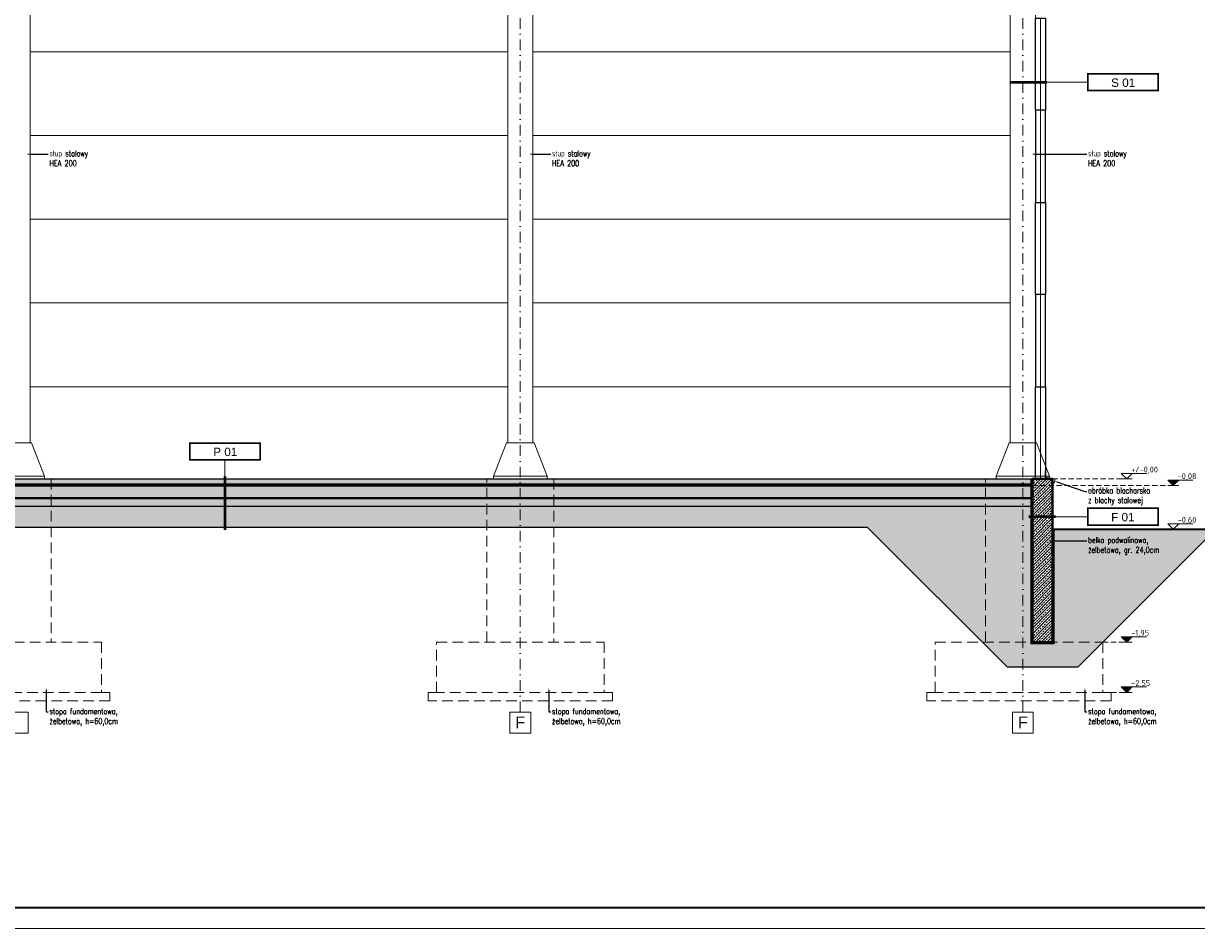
# Model space of a CAD drawing. Header units: millimetres. Extents: x 16720 to 74016, y 25810 to 81213.
# Tile 229 of 256: x 40011 to 41411, y 41736 to 42817. Entities that reach past the tile are written whole.
import ezdxf
from ezdxf import colors
from ezdxf.entities.mleader import LeaderData, LeaderLine
from ezdxf.math import Vec2, Vec3

# ---------------------------------------------------------------- set-up
doc = ezdxf.new("R2010")
doc.units = ezdxf.units.MM
for name, pattern in [('2', [1, 0.5, -0.5]), ('DASHDOTX2', [50.8, 25.4, -12.7, 0, -12.7]), ('DASHED2', [9.525, 6.35, -3.175]), ('HIDDENX2', [19.05, 12.7, -6.35])]:
    doc.linetypes.add(name, pattern=pattern)
for name, color, linetype, lineweight in [('1', 7, 'Continuous', 9), ('_CIENKIE', 35, 'Continuous', 5), ('_GRUBE', 7, 'Continuous', 40), ('_HATCH', 157, 'Continuous', 5), ('_IZOLACJA', 40, 'DASHED2', 9), ('_IZOLACJA obrys', 30, 'Continuous', 5), ('_IZOLACJA TERM.', 94, 'BATTING', 9), ('_L OPISY', 110, 'Continuous', 9), ('_OBRÓBKA BLACHARSKA', 182, 'Continuous', 13), ('_OPISY', 110, 'Continuous', 9), ('_OŚ', 165, 'DASHDOTX2', 9), ('_PRZERYWANE', 252, 'HIDDENX2', 9), ('_PŁYTA WARSTWOWA', 70, 'Continuous', 25), ('_RAMKA', 212, 'Continuous', 9), ('_WIDOKOWE', 252, 'Continuous', 9), ('_WYMIAR', 151, 'Continuous', 9), ('_ZIEMIA', 98, 'Continuous', 35), ('_ŚREDNIE', 90, 'Continuous', 25)]:
    doc.layers.add(name, color=color, linetype=linetype, lineweight=lineweight)
doc.styles.add('_PRZEKRÓJ 12', font='ARIALNB.TTF', dxfattribs={"height": 12})
doc.styles.add('ISO', font='isocp.shx')
doc.styles.add('POL', font='arial.ttf', dxfattribs={"height": 10})
doc.styles.add('ROMANS', font='romans.shx', dxfattribs={"width": 0.8, "height": 17})
doc.styles.add('ROMANS 50', font='romans.shx', dxfattribs={"width": 0.7, "height": 10})
doc.styles.get("Standard").update_dxf_attribs({"font": 'arial.ttf'})
doc.linetypes.add('BATTING', pattern='A,0.00254,-2.54,[134,ltypeshp.shx,S=2.54,R=0,X=-2.54,Y=0],-5.08,[134,ltypeshp.shx,S=2.54,R=180,X=2.54,Y=0],-2.54', length=10.16254)
doc.dimstyles.new('DOM w 50', dxfattribs={"dimscale": 3, "dimtxt": 10, "dimasz": 0.3, "dimexe": 1.25, "dimexo": 2, "dimgap": 1, "dimtad": 1, "dimdec": 0, "dimtxsty": 'ROMANS 50', "dimblk1": 'wymgreg', "dimblk2": 'wymgregII', "dimsah": 1, "dimcen": 2.5, "dimdle": 1, "dimse1": 1, "dimse2": 1, "dimclre": 254, "dimadec": 0, "dimazin": 0, "dimtfac": 1, "dimtdec": 0, "dimtix": 1, "dimtmove": 1, "dimatfit": 3, "dimfxl": 1.25, "dimarcsym": 0})
pattern_1 = [(45, (-154994.024, 6872.2466), (7e-16, 3.367596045), [2.38125, -2.38125])]

# ---------------------------------------------------------------- blocks, each defined once
blk = doc.blocks.new('KOTA WYS')
at = {"layer": '_OPISY'}
blk.add_line((-13, -13.1), (13, -13.1), dxfattribs=at)
blk.add_lwpolyline([(13, -0.1), (0, -13.1), (-13, -0.1), (47, -0.1)], dxfattribs=at)
at = {"layer": '_OPISY', "style": '_PRZEKRÓJ 12'}
blk.add_attdef('POZWYK', (9.6, 2.2), '', height=12, dxfattribs=at)
blk = doc.blocks.new('wymgreg')
at = {"layer": '1'}
for p, q in [((0, 0), (-4.9, -4.9)), ((4.8, 0), (-3.9, 0)), ((0, 5.7), (0, -5.7)), ((0, 0), (4.9, 4.9))]:
    blk.add_line(p, q, dxfattribs=at)
blk = doc.blocks.new('wymgregII')
at = {"layer": '1', "rotation": 180}
blk.add_blockref('wymgreg', (0, 0), dxfattribs=at)
blk = doc.blocks.new('*D7037')
at = {"layer": '_WYMIAR', "color": 0, "lineweight": -2}
blk.add_line((41451.8, 42018.7), (41451.8, 42076.9), dxfattribs=at)
at = {"layer": 'Defpoints', "color": 0}
for p in [(41235.3, 42077.8), (41451.8, 42077.8), (41220, 42017.8)]:
    blk.add_point(p, dxfattribs=at)
at = {"layer": '_WYMIAR', "color": 0, "linetype": 'ByBlock', "lineweight": -2, "xscale": 0.8999999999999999, "yscale": 0.8999999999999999, "zscale": 0.8999999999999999}
for name, p, rotation in [('wymgregII', (41451.8, 42077.8), 90), ('wymgreg', (41451.8, 42017.8), 270)]:
    blk.add_blockref(name, p, dxfattribs=dict(at, rotation=rotation))
at = {"layer": '_WYMIAR', "color": 0, "insert": (41443.8, 42047.8), "char_height": 10, "attachment_point": 5, "rotation": 90, "style": 'ROMANS 50'}
blk.add_mtext('60', dxfattribs=at)
blk = doc.blocks.new('*D7038')
at = {"layer": '_WYMIAR', "color": 0, "lineweight": -2}
blk.add_line((41451.8, 42078.7), (41451.8, 42211.9), dxfattribs=at)
at = {"layer": 'Defpoints', "color": 0}
for p in [(41443.1, 42212.8), (41451.8, 42212.8), (41235.3, 42077.8)]:
    blk.add_point(p, dxfattribs=at)
at = {"layer": '_WYMIAR', "color": 0, "linetype": 'ByBlock', "lineweight": -2, "xscale": 0.8999999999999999, "yscale": 0.8999999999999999, "zscale": 0.8999999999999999}
for name, p, rotation in [('wymgregII', (41451.8, 42212.8), 90), ('wymgreg', (41451.8, 42077.8), 270)]:
    blk.add_blockref(name, p, dxfattribs=dict(at, rotation=rotation))
at = {"layer": '_WYMIAR', "color": 0, "insert": (41443.8, 42145.3), "char_height": 10, "attachment_point": 5, "rotation": 90, "style": 'ROMANS 50'}
blk.add_mtext('135', dxfattribs=at)
blk = doc.blocks.new('*D7041')
at = {"layer": '_WYMIAR', "color": 0, "lineweight": -2}
blk.add_line((41472.2, 42018.7), (41472.2, 42211.9), dxfattribs=at)
at = {"layer": 'Defpoints', "color": 0}
for p in [(41249.2, 42212.8), (41472.2, 42212.8), (41215.3, 42017.8)]:
    blk.add_point(p, dxfattribs=at)
at = {"layer": '_WYMIAR', "color": 0, "linetype": 'ByBlock', "lineweight": -2, "xscale": 0.8999999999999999, "yscale": 0.8999999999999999, "zscale": 0.8999999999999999}
for name, p, rotation in [('wymgregII', (41472.2, 42212.8), 90), ('wymgreg', (41472.2, 42017.8), 270)]:
    blk.add_blockref(name, p, dxfattribs=dict(at, rotation=rotation))
at = {"layer": '_WYMIAR', "color": 0, "insert": (41464.2, 42115.3), "char_height": 10, "attachment_point": 5, "rotation": 90, "style": 'ROMANS 50'}
blk.add_mtext('195', dxfattribs=at)
blk = doc.blocks.new('*D7044')
at = {"layer": '_WYMIAR', "color": 0, "lineweight": -2}
blk.add_line((41472.2, 42213.7), (41472.2, 43520.3), dxfattribs=at)
at = {"layer": 'Defpoints', "color": 0}
for p in [(41254.1, 43521.2), (41472.2, 43521.2), (41249.2, 42212.8)]:
    blk.add_point(p, dxfattribs=at)
at = {"layer": '_WYMIAR', "color": 0, "linetype": 'ByBlock', "lineweight": -2, "xscale": 0.8999999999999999, "yscale": 0.8999999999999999, "zscale": 0.8999999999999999}
for name, p, rotation in [('wymgregII', (41472.2, 43521.2), 90), ('wymgreg', (41472.2, 42212.8), 270)]:
    blk.add_blockref(name, p, dxfattribs=dict(at, rotation=rotation))
at = {"layer": '_WYMIAR', "color": 0, "insert": (41464.2, 42867), "char_height": 10, "attachment_point": 5, "rotation": 90, "style": 'ROMANS 50'}
blk.add_mtext('1308', dxfattribs=at)
blk = doc.blocks.new('*D7046')
at = {"layer": '_WYMIAR', "color": 0, "lineweight": -2}
blk.add_line((41451.8, 42213.7), (41451.8, 43263.4), dxfattribs=at)
at = {"layer": 'Defpoints', "color": 0}
for p in [(41254.1, 43264.3), (41451.8, 43264.3), (41443.1, 42212.8)]:
    blk.add_point(p, dxfattribs=at)
at = {"layer": '_WYMIAR', "color": 0, "linetype": 'ByBlock', "lineweight": -2, "xscale": 0.8999999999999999, "yscale": 0.8999999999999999, "zscale": 0.8999999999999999}
for name, p, rotation in [('wymgregII', (41451.8, 43264.3), 90), ('wymgreg', (41451.8, 42212.8), 270)]:
    blk.add_blockref(name, p, dxfattribs=dict(at, rotation=rotation))
at = {"layer": '_WYMIAR', "color": 0, "insert": (41443.8, 42738.5), "char_height": 10, "attachment_point": 5, "rotation": 90, "style": 'ROMANS 50'}
blk.add_mtext('1052', dxfattribs=at)

msp = doc.modelspace()

# ---------------------------------------------------------------- hatches: boundary and pattern name
at = {"layer": '_HATCH'}
h = msp.add_hatch(dxfattribs=at)
h.set_pattern_fill('DASH', color=256, scale=0.75, angle=45)
h.set_pattern_definition(pattern_1)
h.paths.add_polyline_path([(41215.6, 42272.8), (38192.6, 42272.8), (38192.6, 42264.8), (41215.6, 42264.8)])
h = msp.add_hatch(dxfattribs=at)
h.set_pattern_fill('ANSI33', color=256, scale=0.75)
h.set_pattern_definition([(45, (-148936.1037, 6872.2466), (-3.36759605, 3.36759605), []), (45, (-148932.736, 6872.2466), (-3.36759605, 3.36759605), [2.38125, -1.190625])])
h.paths.add_polyline_path([(41239.6, 42272.8), (41215.6, 42272.8), (41215.6, 42264.8), (41215.6, 42249.8), (41215.6, 42077.8), (41239.6, 42077.8), (41239.6, 42212.8)])
h = msp.add_hatch(dxfattribs=at)
h.set_pattern_fill('DASH', color=256, scale=0.75, angle=45)
h.set_pattern_definition(pattern_1)
h.paths.add_polyline_path([(41215.6, 42264.8), (38192.6, 42264.8), (38192.6, 42249.8), (41215.6, 42249.8)])
h = msp.add_hatch(dxfattribs=at)
h.set_pattern_fill('AR-CONC', color=157, scale=0.05, angle=45)
h.paths.add_polyline_path([(41215.6, 42249.8), (38192.6, 42249.8), (38192.6, 42239.8), (41215.6, 42239.8)])
h = msp.add_hatch(dxfattribs=at)
h.set_pattern_fill('AR-SAND', color=157, scale=0.08, angle=45)
h.paths.add_polyline_path([(41239.6, 42212.8), (41239.6, 42077.8), (41215.6, 42077.8), (41215.6, 42239.8), (38192.6, 42239.8), (38192.6, 42077.8), (38168.6, 42077.8), (38168.6, 42212.8), (38039.8, 42212.8), (38138.6, 42047.8), (38222.6, 42047.8), (38389.6, 42214.8), (41018.6, 42214.8), (41185.6, 42047.8), (41269.6, 42047.8), (41434.6, 42212.8)])
at = {"layer": '_L OPISY'}
h = msp.add_hatch(color=110, dxfattribs=at)
h.dxf.hatch_style = 1
h.paths.add_polyline_path([(41377.2, 42271.3), (41383.7, 42264.8), (41390.2, 42271.3)])
h = msp.add_hatch(color=110, dxfattribs=at)
h.dxf.hatch_style = 1
h.paths.add_polyline_path([(41321.6, 42084.3), (41328.1, 42077.8), (41334.6, 42084.3)])
h = msp.add_hatch(color=110, dxfattribs=at)
h.dxf.hatch_style = 1
h.paths.add_polyline_path([(41321.6, 42024.3), (41328.1, 42017.8), (41334.6, 42024.3)])

# ---------------------------------------------------------------- linework, layer by layer
at = {"layer": '_CIENKIE', "color": 157}
for p, q in [((40589.1, 42782.8), (40019.1, 42782.8)), ((41189.1, 42782.8), (40619.1, 42782.8)), ((40589.1, 42682.8), (40019.1, 42682.8)), ((41189.1, 42682.8), (40619.1, 42682.8)), ((40589.1, 42582.8), (40019.1, 42582.8)), ((41189.1, 42582.8), (40619.1, 42582.8)), ((40589.1, 42482.8), (40019.1, 42482.8)), ((41189.1, 42482.8), (40619.1, 42482.8)), ((40589.1, 42382.8), (40019.1, 42382.8)), ((41189.1, 42382.8), (40619.1, 42382.8))]:
    msp.add_line(p, q, dxfattribs=at)
at = {"layer": '_GRUBE'}
msp.add_lwpolyline([(41239.6, 42272.8), (41215.6, 42272.8), (41215.6, 42077.8), (41239.6, 42077.8)], close=True, dxfattribs=at)
msp.add_lwpolyline([(38192.6, 42249.8), (41215.6, 42249.8), (41215.6, 42264.8), (38192.6, 42264.8), (38192.6, 42249.8)], dxfattribs=at)
at = {"layer": '_IZOLACJA', "linetype": '2', "ltscale": 10, "const_width": 0.5}
for points in [[(41214.6, 42272.8), (41214.6, 42076.8), (41240.6, 42076.8), (41240.6, 42212.8)], [(41213.6, 42265.8), (38194.6, 42265.8)]]:
    msp.add_lwpolyline(points, dxfattribs=at)
at = {"layer": '_IZOLACJA obrys'}
for points in [[(41213.6, 42272.8), (41213.6, 42075.8), (41241.6, 42075.8), (41241.6, 42212.8)], [(41213.6, 42266.8), (38194.6, 42266.8)]]:
    msp.add_lwpolyline(points, dxfattribs=at)
at = {"layer": '_IZOLACJA TERM.', "ltscale": 0.58}
for p, q in [((41225.1, 42712.8), (41225.1, 42822.8)), ((41225.1, 42712.8), (41225.1, 42602.8)), ((41225.1, 42492.8), (41225.1, 42602.8)), ((41225.1, 42492.8), (41225.1, 42382.8)), ((41225.1, 42272.8), (41225.1, 42382.8))]:
    msp.add_line(p, q, dxfattribs=at)
at = {"layer": '_OBRÓBKA BLACHARSKA'}
msp.add_lwpolyline([(41230.8, 42282.2), (41230.8, 42274.8), (41242.6, 42272.8), (41241.5, 42267.8), (41240.8, 42268.8)], dxfattribs=at)
at = {"layer": '_OPISY', "linetype": 'DASHED2'}
for p, q in [((41239.6, 42272.8), (41328.1, 42272.8)), ((41215.6, 42264.8), (41383.7, 42264.8)), ((41299.6, 42077.8), (41328.1, 42077.8)), ((41309.6, 42017.8), (41328.1, 42017.8))]:
    msp.add_line(p, q, dxfattribs=at)
at = {"layer": '_OPISY', "const_width": 3}
for points in [[(41233.1, 42746.3), (41188.2, 42746.3)], [(40251.5, 42275.7), (40251.5, 42211.7)], [(41243.4, 42227.6), (41210.9, 42227.6)]]:
    msp.add_lwpolyline(points, dxfattribs=at)
at = {"layer": '_OPISY'}
for points in [[(41281.5, 42746.3), (41233.1, 42746.3)], [(40251.5, 42295.4), (40251.5, 42275.7)], [(41281.5, 42227.6), (41243.4, 42227.6)]]:
    msp.add_lwpolyline(points, dxfattribs=at)
at = {"layer": '_OPISY', "const_width": 2}
for points in [[(41281.5, 42756.4), (41365.5, 42756.4), (41365.5, 42736.3), (41281.5, 42736.3)], [(40209.5, 42315.5), (40293.5, 42315.5), (40293.5, 42295.4), (40209.5, 42295.4)], [(41281.5, 42237.7), (41365.5, 42237.7), (41365.5, 42217.6), (41281.5, 42217.6)]]:
    msp.add_lwpolyline(points, close=True, dxfattribs=at)
at = {"layer": '_OŚ', "ltscale": 0.5}
for p, q in [((40604.1, 41994.1), (40604.1, 43592.2)), ((41204.1, 41994.1), (41204.1, 43592.2))]:
    msp.add_line(p, q, dxfattribs=at)
at = {"layer": '_OŚ', "linetype": 'ByBlock'}
for points in [[(39991.6, 41969.1), (40016.6, 41969.1), (40016.6, 41994.1), (39991.6, 41994.1)], [(40591.6, 41969.1), (40616.6, 41969.1), (40616.6, 41994.1), (40591.6, 41994.1)], [(41191.6, 41969.1), (41216.6, 41969.1), (41216.6, 41994.1), (41191.6, 41994.1)]]:
    msp.add_lwpolyline(points, close=True, dxfattribs=at)
at = {"layer": '_PRZERYWANE'}
for points in [[(39964.1, 42077.8), (39964.1, 42272.8), (40044.1, 42272.8), (40044.1, 42077.8)], [(40564.1, 42077.8), (40564.1, 42272.8), (40644.1, 42272.8), (40644.1, 42077.8)], [(41159.6, 42077.8), (41159.6, 42272.8), (41239.6, 42272.8), (41239.6, 42077.8)], [(40104.1, 42017.8), (40114.1, 42017.8), (40114.1, 42007.8), (39894.1, 42007.8), (39894.1, 42017.8), (39904.1, 42017.8)], [(40704.1, 42017.8), (40714.1, 42017.8), (40714.1, 42007.8), (40494.1, 42007.8), (40494.1, 42017.8), (40504.1, 42017.8)], [(41299.6, 42017.8), (41309.6, 42017.8), (41309.6, 42007.8), (41089.6, 42007.8), (41089.6, 42017.8), (41099.6, 42017.8)]]:
    msp.add_lwpolyline(points, dxfattribs=at)
for points in [[(39904.1, 42077.8), (40104.1, 42077.8), (40104.1, 42017.8), (39904.1, 42017.8)], [(40504.1, 42077.8), (40704.1, 42077.8), (40704.1, 42017.8), (40504.1, 42017.8)], [(41099.6, 42077.8), (41299.6, 42077.8), (41299.6, 42017.8), (41099.6, 42017.8)]]:
    msp.add_lwpolyline(points, close=True, dxfattribs=at)
at = {"layer": '_PŁYTA WARSTWOWA'}
for points in [[(41231.1, 42822.8), (41231.1, 42712.8), (41219.1, 42712.8), (41219.1, 42822.8)], [(41231.1, 42602.8), (41231.1, 42712.8), (41219.1, 42712.8), (41219.1, 42602.8)], [(41231.1, 42602.8), (41231.1, 42492.8), (41219.1, 42492.8), (41219.1, 42602.8)], [(41231.1, 42382.8), (41231.1, 42492.8), (41219.1, 42492.8), (41219.1, 42382.8)], [(41231.1, 42382.8), (41231.1, 42272.8), (41219.1, 42272.8), (41219.1, 42382.8)]]:
    msp.add_lwpolyline(points, close=True, dxfattribs=at)
at = {"layer": '_RAMKA'}
msp.add_lwpolyline([(37763.3, 43835.8), (42113.3, 43835.8), (42113.3, 41735.8), (37763.3, 41735.8)], close=True, dxfattribs=at)
at = {"layer": '_RAMKA', "const_width": 2.5}
msp.add_lwpolyline([(37788.3, 43810.8), (42088.3, 43810.8), (42088.3, 41760.8), (37863.3, 41760.8), (37863.3, 43220.8), (37788.3, 43220.8)], close=True, dxfattribs=at)
at = {"layer": '_WIDOKOWE'}
for p, q in [((40019.1, 42315.9), (40019.1, 43194.2)), ((40589.1, 42315.9), (40589.1, 43194.2)), ((40619.1, 42315.9), (40619.1, 43194.2)), ((41189.1, 42315.9), (41189.1, 43194.2)), ((41219.1, 42315.9), (41219.1, 43194.2)), ((40020.6, 42315.9), (39987.6, 42315.9)), ((40020.6, 42315.9), (40036.1, 42276)), ((40587.6, 42315.9), (40572.1, 42276)), ((40620.6, 42315.9), (40587.6, 42315.9)), ((40620.6, 42315.9), (40636.1, 42276)), ((41187.6, 42315.9), (41172.1, 42276)), ((41220.6, 42315.9), (41187.6, 42315.9)), ((41220.6, 42315.9), (41236.1, 42276)), ((40041.1, 42272.8), (39968.1, 42272.8)), ((40036.1, 42276), (39972.1, 42276)), ((40036.1, 42276), (40036.1, 42272.8)), ((40641.1, 42272.8), (40568.1, 42272.8)), ((40572.1, 42276), (40572.1, 42272.8)), ((40636.1, 42276), (40572.1, 42276)), ((40636.1, 42276), (40636.1, 42272.8)), ((41241.1, 42272.8), (41168.1, 42272.8)), ((41241.1, 42272.8), (41168.1, 42272.8)), ((41172.1, 42276), (41172.1, 42272.8)), ((41236.1, 42276), (41172.1, 42276)), ((41236.1, 42276), (41236.1, 42272.8))]:
    msp.add_line(p, q, dxfattribs=at)
at = {"layer": '_ZIEMIA'}
msp.add_line((41239.6, 42212.8), (41588.3, 42212.8), dxfattribs=at)
at = {"layer": '_ŚREDNIE'}
for p, q in [((38192.6, 42272.8), (41215.6, 42272.8)), ((41215.6, 42239.8), (38192.6, 42239.8))]:
    msp.add_line(p, q, dxfattribs=at)
msp.add_lwpolyline([(41434.6, 42212.8), (41269.6, 42047.8), (41185.6, 42047.8), (41018.6, 42214.8), (38389.6, 42214.8), (38222.6, 42047.8), (38138.6, 42047.8), (38039.8, 42212.8)], dxfattribs=at)

# ---------------------------------------------------------------- block references
at = {"layer": '_L OPISY'}
ref = msp.add_blockref('KOTA WYS', (41328.1, 42279.3), dxfattribs=dict(at, xscale=0.5, yscale=0.5, zscale=0.5))
ref.add_attrib('POZWYK', '+/-0,00', (41333.5, 42280.4), dxfattribs={"layer": '_OPISY', "height": 7, "style": 'ISO'})
ref = msp.add_blockref('KOTA WYS', (41383.7, 42271.3), dxfattribs=dict(at, xscale=0.5, yscale=0.5, zscale=0.5))
ref.add_attrib('POZWYK', '-0,08', (41389, 42272.4), dxfattribs={"layer": '_OPISY', "height": 7, "style": 'ISO'})
ref = msp.add_blockref('KOTA WYS', (41383.7, 42219.3), dxfattribs=dict(at, xscale=0.5, yscale=0.5, zscale=0.5))
ref.add_attrib('POZWYK', '-0,60', (41389, 42220.4), dxfattribs={"layer": '_OPISY', "height": 7, "style": 'ISO'})
ref = msp.add_blockref('KOTA WYS', (41328.1, 42084.3), dxfattribs=dict(at, xscale=0.5, yscale=0.5, zscale=0.5))
ref.add_attrib('POZWYK', '-1,95', (41333.5, 42085.4), dxfattribs={"layer": '_OPISY', "height": 7, "style": 'ISO'})
ref = msp.add_blockref('KOTA WYS', (41328.1, 42024.3), dxfattribs=dict(at, xscale=0.5, yscale=0.5, zscale=0.5))
ref.add_attrib('POZWYK', '-2,55', (41333.5, 42025.4), dxfattribs={"layer": '_OPISY', "height": 7, "style": 'ISO'})

# ---------------------------------------------------------------- texts
at = {"layer": '_OPISY', "char_height": 10, "width": 84.009, "attachment_point": 4, "rotation": 360, "style": 'POL'}
for s, insert in [('\\pxi2.4504;S 01', (41285, 42745.7)), ('\\pxi2.4504;P 01', (40213, 42304.9)), ('\\pxi2.4504;F 01', (41285, 42227))]:
    msp.add_mtext(s, dxfattribs=dict(at, insert=insert))
at = {"layer": '_OPISY', "char_height": 14, "attachment_point": 5}
for insert in [(40604.1, 41982), (41204.1, 41982)]:
    msp.add_mtext_dynamic_manual_height_columns('\\pxqc;F', width=127.013, gutter_width=12.5, heights=[0], dxfattribs=dict(at, insert=insert))

# ---------------------------------------------------------------- dimensions: what is measured, and where the dimension line sits
at = {"layer": '_WYMIAR'}
for base, p1, p2, picture, middle in [((41472.2, 43521.2), (41249.2, 42212.8), (41254.1, 43521.2), '*D7044', (41464.2, 42867)), ((41451.758, 43264.3184), (41443.1035, 42212.7502), (41254.1295, 43264.3184), '*D7046', (41443.758, 42738.5343))]:
    dim = msp.add_linear_dim(base=base, p1=p1, p2=p2, angle=90, dimstyle='DOM w 50', override={"dimtxsty": 'ROMANS 50'}, dxfattribs=at)
    dim.commit()
    dim.dimension.update_dxf_attribs({"geometry": picture, "text_midpoint": middle})
for base, p1, p2, picture, middle in [((41472.2, 42212.8), (41215.3, 42017.8), (41249.2, 42212.8), '*D7041', (41464.2, 42115.3)), ((41451.8, 42212.8), (41235.3, 42077.8), (41443.1, 42212.8), '*D7038', (41443.8, 42145.3)), ((41451.8, 42077.8), (41220, 42017.8), (41235.3, 42077.8), '*D7037', (41443.8, 42047.8))]:
    dim = msp.add_linear_dim(base=base, p1=p1, p2=p2, angle=90, dimstyle='DOM w 50', dxfattribs=at)
    dim.commit()
    dim.dimension.update_dxf_attribs({"geometry": picture, "text_midpoint": middle})

# ---------------------------------------------------------------- leaders
at = {"layer": '_OPISY'}
ml = msp.add_multileader_mtext('Standard', dxfattribs=at)
ml.set_content('{\\Fsimplex|c238;słup stalowy \\PHEA 200}', color=256, style='ROMANS')
ml.set_leader_properties()
ml.build(insert=Vec2(0, 0))
ml.multileader.update_dxf_attribs({"dogleg_length": 2, "arrow_head_size": 3})
ctx = ml.context
ctx.base_point, ctx.char_height, ctx.arrow_head_size, ctx.landing_gap_size, ctx.plane_origin, ctx.plane_x_axis, ctx.plane_y_axis = Vec3(40040.5, 42660.6), 7, 3, 1.5, Vec3(40317.6, 42482.4), Vec3(1, 0, 0), Vec3(0, 1, 0)
ctx.text_align_type = 2
notes = []
notes.append((ctx, [(1, (1, 1, 0), (40038.2, 42660.6), (1, 0, 0), 2.29, [(0, [(40014.3, 42660.6)], 0, [])])]))
ctx.mtext.insert, ctx.mtext.text_direction, ctx.mtext.flow_direction = Vec3(40042, 42664.8), Vec3(1, 0, 0), 5
ml = msp.add_multileader_mtext('Standard', dxfattribs=at)
ml.set_content('{\\Fsimplex|c238;słup stalowy \\PHEA 200}', color=256, style='ROMANS')
ml.set_leader_properties()
ml.build(insert=Vec2(0, 0))
ml.multileader.update_dxf_attribs({"dogleg_length": 2, "arrow_head_size": 3})
ctx = ml.context
ctx.base_point, ctx.char_height, ctx.arrow_head_size, ctx.landing_gap_size, ctx.plane_origin, ctx.plane_x_axis, ctx.plane_y_axis = Vec3(40640.5, 42660.6), 7, 3, 1.5, Vec3(40917.6, 42482.4), Vec3(1, 0, 0), Vec3(0, 1, 0)
ctx.text_align_type = 2
notes.append((ctx, [(1, (1, 1, 0), (40638.2, 42660.6), (1, 0, 0), 2.29, [(0, [(40614.3, 42660.6)], 0, [])])]))
ctx.mtext.insert, ctx.mtext.text_direction, ctx.mtext.flow_direction = Vec3(40642, 42664.8), Vec3(1, 0, 0), 5
ml = msp.add_multileader_mtext('Standard', dxfattribs=at)
ml.set_content('{\\Fsimplex|c238;słup stalowy \\PHEA 200}', color=256, style='ROMANS')
ml.set_leader_properties()
ml.build(insert=Vec2(0, 0))
ml.multileader.update_dxf_attribs({"dogleg_length": 2, "arrow_head_size": 3})
ctx = ml.context
ctx.base_point, ctx.char_height, ctx.arrow_head_size, ctx.landing_gap_size, ctx.plane_origin, ctx.plane_x_axis, ctx.plane_y_axis = Vec3(41280.5, 42660.6), 7, 3, 1.5, Vec3(41517.6, 42482.4), Vec3(1, 0, 0), Vec3(0, 1, 0)
ctx.text_align_type = 2
notes.append((ctx, [(1, (1, 1, 0), (41278.2, 42660.6), (1, 0, 0), 2.29, [(0, [(41214.3, 42660.6)], 0, [])])]))
ctx.mtext.insert, ctx.mtext.text_direction, ctx.mtext.flow_direction = Vec3(41282, 42664.8), Vec3(1, 0, 0), 5
ml = msp.add_multileader_mtext('Standard', dxfattribs=at)
ml.set_content('{\\Fsimplex|c238;obróbka blacharska\\Pz blachy stalowej}', color=256, style='ROMANS')
ml.set_leader_properties()
ml.build(insert=Vec2(0, 0))
ml.multileader.update_dxf_attribs({"dogleg_length": 2, "arrow_head_size": 3})
ctx = ml.context
ctx.base_point, ctx.char_height, ctx.arrow_head_size, ctx.landing_gap_size, ctx.plane_origin, ctx.plane_x_axis, ctx.plane_y_axis = Vec3(41280.5, 42257.8), 7, 3, 1.5, Vec3(41517.6, 42104.6), Vec3(1, 0, 0), Vec3(0, 1, 0)
ctx.text_align_type = 2
notes.append((ctx, [(1, (1, 1, 0), (41278.2, 42257.8), (1, 0, 0), 2.29, [(0, [(41242, 42270.3)], 0, [])])]))
ctx.mtext.insert, ctx.mtext.text_direction, ctx.mtext.flow_direction = Vec3(41282, 42262.4), Vec3(1, 0, 0), 5
ml = msp.add_multileader_mtext('Standard', dxfattribs=at)
ml.set_content('{\\Fsimplex|c238;belka podwalinowa, \\Pżelbetowa, gr. 24,0cm}', color=256, style='ROMANS')
ml.set_leader_properties()
ml.build(insert=Vec2(0, 0))
ml.multileader.update_dxf_attribs({"dogleg_length": 2, "arrow_head_size": 3})
ctx = ml.context
ctx.base_point, ctx.char_height, ctx.arrow_head_size, ctx.landing_gap_size, ctx.plane_origin, ctx.plane_x_axis, ctx.plane_y_axis = Vec3(41280.5, 42198.6), 7, 3, 1.5, Vec3(41517.6, 42020.3), Vec3(1, 0, 0), Vec3(0, 1, 0)
ctx.text_align_type = 2
notes.append((ctx, [(1, (1, 1, 0), (41278.2, 42198.6), (1, 0, 0), 2.29, [(0, [(41235.2, 42198.6)], 0, [])])]))
ctx.mtext.insert, ctx.mtext.text_direction, ctx.mtext.flow_direction = Vec3(41282, 42203.2), Vec3(1, 0, 0), 5
ml = msp.add_multileader_mtext('Standard', dxfattribs=at)
ml.set_content('{\\Fsimplex|c238;stopa fundamentowa, \\Pżelbetowa, h=60,0cm}', color=256, style='ROMANS')
ml.set_leader_properties()
ml.build(insert=Vec2(0, 0))
ml.multileader.update_dxf_attribs({"dogleg_length": 2, "arrow_head_size": 3})
ctx = ml.context
ctx.base_point, ctx.char_height, ctx.arrow_head_size, ctx.landing_gap_size, ctx.plane_origin, ctx.plane_x_axis, ctx.plane_y_axis = Vec3(40040.5, 41994.5), 7, 3, 1.5, Vec3(40277.6, 41816.3), Vec3(1, 0, 0), Vec3(0, 1, 0)
ctx.text_align_type = 2
notes.append((ctx, [(1, (1, 1, 0), (40038.2, 41994.5), (1, 0, 0), 2.29, [(0, [(40038.2, 42023.3)], 0, [])])]))
ctx.mtext.insert, ctx.mtext.text_direction, ctx.mtext.flow_direction = Vec3(40042, 41998.7), Vec3(1, 0, 0), 5
ml = msp.add_multileader_mtext('Standard', dxfattribs=at)
ml.set_content('{\\Fsimplex|c238;stopa fundamentowa, \\Pżelbetowa, h=60,0cm}', color=256, style='ROMANS')
ml.set_leader_properties()
ml.build(insert=Vec2(0, 0))
ml.multileader.update_dxf_attribs({"dogleg_length": 2, "arrow_head_size": 3})
ctx = ml.context
ctx.base_point, ctx.char_height, ctx.arrow_head_size, ctx.landing_gap_size, ctx.plane_origin, ctx.plane_x_axis, ctx.plane_y_axis = Vec3(40640.5, 41994.5), 7, 3, 1.5, Vec3(40877.6, 41816.3), Vec3(1, 0, 0), Vec3(0, 1, 0)
ctx.text_align_type = 2
notes.append((ctx, [(1, (1, 1, 0), (40638.2, 41994.5), (1, 0, 0), 2.29, [(0, [(40638.2, 42023.3)], 0, [])])]))
ctx.mtext.insert, ctx.mtext.text_direction, ctx.mtext.flow_direction = Vec3(40642, 41998.7), Vec3(1, 0, 0), 5
ml = msp.add_multileader_mtext('Standard', dxfattribs=at)
ml.set_content('{\\Fsimplex|c238;stopa fundamentowa, \\Pżelbetowa, h=60,0cm}', color=256, style='ROMANS')
ml.set_leader_properties()
ml.build(insert=Vec2(0, 0))
ml.multileader.update_dxf_attribs({"dogleg_length": 2, "arrow_head_size": 3})
ctx = ml.context
ctx.base_point, ctx.char_height, ctx.arrow_head_size, ctx.landing_gap_size, ctx.plane_origin, ctx.plane_x_axis, ctx.plane_y_axis = Vec3(41280.5, 41994.5), 7, 3, 1.5, Vec3(41517.6, 41816.3), Vec3(1, 0, 0), Vec3(0, 1, 0)
ctx.text_align_type = 2
notes.append((ctx, [(1, (1, 1, 0), (41278.2, 41994.5), (1, 0, 0), 2.29, [(0, [(41278.2, 42023.3)], 0, [])])]))
ctx.mtext.insert, ctx.mtext.text_direction, ctx.mtext.flow_direction = Vec3(41282, 41998.7), Vec3(1, 0, 0), 5
for ctx, leaders in notes:
    for number, flags, end, landing, length, lines in leaders:
        leader = LeaderData()
        leader.index, (leader.has_last_leader_line, leader.has_dogleg_vector, leader.attachment_direction) = number, flags
        leader.last_leader_point, leader.dogleg_vector, leader.dogleg_length = Vec3(end), Vec3(landing), length
        for number, points, colour, breaks in lines:
            line = LeaderLine()
            line.index, line.vertices, line.color, line.breaks = number, Vec3.list(points), colors.encode_raw_color(colour), breaks
            leader.lines.append(line)
        ctx.leaders.append(leader)

doc.saveas('drawing.dxf')
